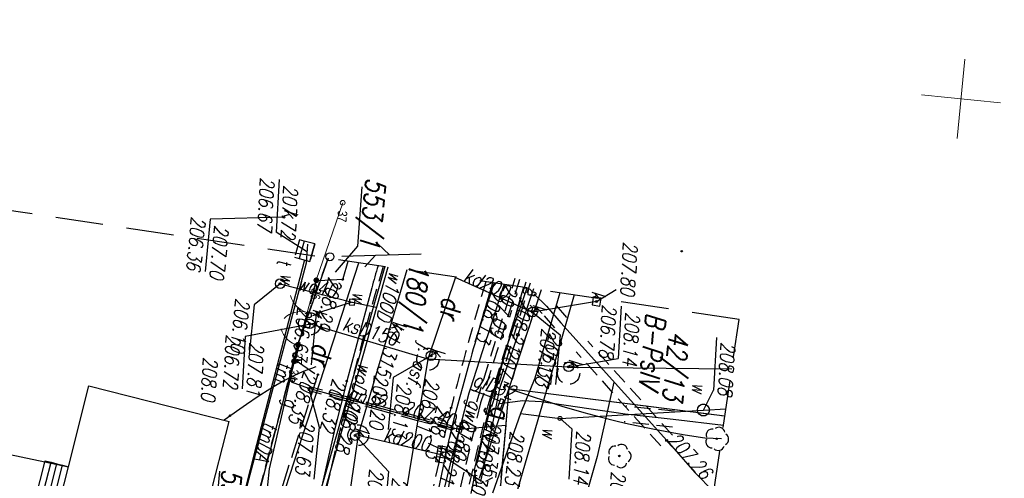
# Model space of a CAD drawing. Extents: x -110 to 11927435, y -6590197 to 5675023.
# Tile 31 of 71: x 11598528 to 11598590, y -1437207 to -1437178. Entities that reach past the tile are written whole.
import ezdxf
from ezdxf.enums import TextEntityAlignment as Align

# ---------------------------------------------------------------- set-up
doc = ezdxf.new("R2010")
doc.units = 0
doc.header["$PDMODE"] = 33
doc.header["$PDSIZE"] = 0.3
for name, pattern in [('1', [0]), ('BGT', [0]), ('BPB', [1.5, 1, -0.5]), ('KOC', [2, 1.5, -0.5]), ('KOJ', [0]), ('KOU', [1.5, 1, -0.5]), ('UBE', [1.5, 1, -0.5]), ('UBG', [1.5, 1, -0.5]), ('UOK', [1.5, 1, -0.5]), ('UOT', [1.5, 1, -0.5]), ('UOW', [1.5, 1, -0.5]), ('UPE', [0]), ('UPG', [0]), ('UPK', [0]), ('UPT', [0]), ('UPW', [0]), ('WRC', [0])]:
    doc.linetypes.add(name, pattern=pattern)
doc.layers.get('0').update_dxf_attribs({"color": 250, "linetype": 'CONTINUOUS', "lineweight": 100})
doc.layers.add('_0', color=7, linetype='CONTINUOUS')
doc.layers.add('KTOK', color=7, linetype='CONTINUOUS', lineweight=20, true_color=0x0a0909)
doc.layers.add('PARSI', color=7, linetype='CONTINUOUS', lineweight=20, true_color=0x0a0909)
for name, color, linetype, lineweight, plot in [('PP$$O', 209, 'CONTINUOUS', 13, False), ('PPZAO', 51, 'CONTINUOUS', 13, False), ('PPZAP', 51, 'CONTINUOUS', 13, False)]:
    doc.layers.add(name, color=color, linetype=linetype, lineweight=lineweight, plot=plot)
doc.styles.add('K1_ACAD', font='romans.shx', dxfattribs={"width": 0.8, "oblique": 12})
doc.styles.add('OPIS_PIK', font='txt', dxfattribs={"width": 0.8, "height": 1.2})
doc.styles.get("Standard").update_dxf_attribs({"font": 'Simplex.SHX', "width": 0.75})
doc.linetypes.add('BGS', pattern='A,3.75,[45,msgB.shx,S=0.625,R=0,X=0,Y=0],3.75', length=7.5)

# ---------------------------------------------------------------- blocks, each defined once
blk = doc.blocks.new('other_WSU')
at = {"linetype": 'Continuous'}
blk.add_circle((0, 0), 0.045, dxfattribs=at)
blk = doc.blocks.new('other_WSP')
at = {"linetype": 'Continuous'}
blk.add_circle((0, 0), 0.045, dxfattribs=at)
blk = doc.blocks.new('ARM')
at = {"linetype": 'Continuous'}
blk.add_circle((0, 0), 0.125, dxfattribs=at)
blk = doc.blocks.new('other_LAT')
at = {"linetype": 'Continuous'}
for p, q in [((0, 0.75), (0, 1.25)), ((-1.25, 0), (-0.75, 0)), ((0.75, 0), (1.25, 0)), ((0, -0.75), (0, -1.25))]:
    blk.add_line(p, q, dxfattribs=at)
blk = doc.blocks.new('other_UGE')
at = {"linetype": 'Continuous'}
blk.add_circle((0, 0), 0.0625, dxfattribs=at)
blk = doc.blocks.new('other_ZAS')
at = {"linetype": 'Continuous'}
for p, q in [((0.175, 0.175), (-0.175, 0.175)), ((-0.175, 0.175), (-0.175, -0.175)), ((0.175, -0.175), (0.175, 0.175)), ((-0.175, -0.175), (0.175, -0.175))]:
    blk.add_line(p, q, dxfattribs=at)
blk = doc.blocks.new('other_UGG')
at = {"linetype": 'Continuous'}
blk.add_circle((0, 0), 0.0625, dxfattribs=at)
blk = doc.blocks.new('other_UGW')
at = {"linetype": 'Continuous'}
blk.add_circle((0, 0), 0.0625, dxfattribs=at)
blk = doc.blocks.new('other_WLZ')
at = {"linetype": 'Continuous'}
blk.add_circle((0, 0), 0.3, dxfattribs=at)
blk = doc.blocks.new('other_WLM')
at = {"linetype": 'Continuous'}
for p, q in [((0.25, 0.25), (-0.25, 0.25)), ((-0.25, 0.25), (-0.25, -0.25)), ((0.25, -0.25), (0.25, 0.25)), ((-0.25, -0.25), (0.25, -0.25))]:
    blk.add_line(p, q, dxfattribs=at)
blk = doc.blocks.new('other_KRA')
at = {"linetype": 'Continuous'}
for p, q in [((-0.525, -0.25), (-0.525, 0.25)), ((-0.525, 0.25), (0.525, 0.25)), ((-0.175, -0.25), (-0.175, 0.25)), ((0.175, -0.25), (0.175, 0.25)), ((0.525, 0.25), (0.525, -0.25)), ((0.525, -0.25), (-0.525, -0.25))]:
    blk.add_line(p, q, dxfattribs=at)
blk = doc.blocks.new('other_UGK')
at = {"linetype": 'Continuous'}
blk.add_circle((0, 0), 0.0625, dxfattribs=at)
blk = doc.blocks.new('other_SLS')
at = {"linetype": 'Continuous'}
blk.add_circle((0, 0), 0.25, dxfattribs=at)
blk = doc.blocks.new('other_UKW')
at = {"linetype": 'Continuous'}
blk.add_circle((0, 0), 0.375, dxfattribs=at)
blk = doc.blocks.new('other_DLI')
at = {"linetype": 'Continuous'}
blk.add_circle((0, 0), 0.045, dxfattribs=at)
for centre, start, end in [((0, 0.375), 30.14012, 149.85988), ((-0.357, 0.116), 102.14447, 221.86002), ((0.357, 0.116), 318.13998, 77.85553), ((-0.22, -0.303), 174.14818, 293.85423), ((0.22, -0.303), 246.14577, 5.85182)]:
    blk.add_arc(centre, 0.375, start, end, dxfattribs=at)
blk = doc.blocks.new('other_PLT')
at = {"linetype": 'Continuous'}
for p, q in [((3.75, 0), (3.0429, 0.7071)), ((0.75, 0), (5.75, 0)), ((2.875, 0), (2.1679, -0.7071))]:
    blk.add_line(p, q, dxfattribs=at)
blk = doc.blocks.new('mzsk01')
at = {"layer": 'PARSI'}
for p, q in [((0, -5), (0, 5)), ((5, 0), (-5, 0))]:
    blk.add_line(p, q, dxfattribs=at)
blk = doc.blocks.new('PIK_ZA')
at = {"layer": 'PPZAP'}
blk.add_point((0, 0), dxfattribs=at)
at = {"layer": 'PP$$O', "oblique": 15, "width": 0.8, "flags": 1}
blk.add_attdef('KOD', (1, -1.3), '', height=0.5, dxfattribs=at)
at = {"layer": 'PPZAO', "color": 0, "style": 'OPIS_PIK', "width": 0.8}
blk.add_attdef('NR_PKT', (1, -0.5), '', height=1.2, dxfattribs=at)
blk = doc.blocks.new('bgs')
at = {"layer": 'KTOK', "const_width": 0.35}
blk.add_lwpolyline([(-0.175, 0, 1), (0.175, 0, 1)], format="xyb", close=True, dxfattribs=at)
blk = doc.blocks.new('BGB')
at = {"layer": 'KTOK', "color": 0, "linetype": 'ByBlock', "lineweight": -2}
for centre, start, end in [((0, 3), 210, 270), ((0, -3), 90, 150)]:
    blk.add_arc(centre, 3, start, end, dxfattribs=at)
blk = doc.blocks.new('mdcp Łuszczanowiece')
at = {"layer": '_0', "linetype": 'UPK'}
for p, q in [((6591169.222, 5674977.004), (6591168.325, 5674987.304)), ((6591164.934, 5674978.412), (6591165.98, 5674974.47)), ((6591169.222, 5674977.004), (6591169.584, 5674968.2)), ((6591164.268, 5674969.433), (6591169.584, 5674968.2)), ((6591169.584, 5674968.2), (6591168.085, 5674960.575)), ((6591169.584, 5674968.2), (6591185.933, 5674967.117))]:
    blk.add_line(p, q, dxfattribs=at)
at = {"layer": '_0', "linetype": 'UPW'}
for p, q in [((6591171.077, 5674985.77), (6591170.873, 5674987.18)), ((6591172.482, 5674976.84), (6591171.077, 5674985.77)), ((6591164.652, 5674976.975), (6591167.637, 5674976.428)), ((6591167.637, 5674976.428), (6591180.874, 5674973.897)), ((6591172.409, 5674974.343), (6591172.482, 5674976.84)), ((6591164.606, 5674976.065), (6591166.745, 5674975.659)), ((6591166.745, 5674975.659), (6591170.113, 5674975.018)), ((6591170.113, 5674975.018), (6591172.409, 5674974.343)), ((6591172.409, 5674974.343), (6591177.585, 5674973.077)), ((6591164.049, 5674965.124), (6591178.815, 5674962.482)), ((6591164.039, 5674964.926), (6591170.291, 5674963.803)), ((6591166.47, 5674963.1), (6591166.64, 5674964.65)), ((6591173.585, 5674963.196), (6591170.291, 5674963.803)), ((6591165.75, 5674958.48), (6591166.47, 5674963.1)), ((6591188.91, 5674960.34), (6591173.585, 5674963.196)), ((6591177.701, 5674938.803), (6591178.514, 5674946.331))]:
    blk.add_line(p, q, dxfattribs=at)
at = {"layer": '_0'}
for p, q in [((6591170.92, 5674973.45), (6591171.307, 5674987.159)), ((6591164.544, 5674974.863), (6591170.92, 5674973.45)), ((6591170.92, 5674973.45), (6591187.62, 5674973.63)), ((6591170.92, 5674973.45), (6591176.74, 5674972.15)), ((6591183.94, 5674958.88), (6591163.956, 5674963.291)), ((6591163.856, 5674961.325), (6591169.33, 5674959.99)), ((6591169.33, 5674959.99), (6591177.42, 5674958.93)), ((6591169.33, 5674959.99), (6591193.63, 5674956.04)), ((6591177.42, 5674958.93), (6591183.94, 5674958.88))]:
    blk.add_line(p, q, dxfattribs=at)
at = {"layer": '_0', "linetype": 'KOU'}
for p, q in [((6591170.92, 5674973.45), (6591171.307, 5674987.159)), ((6591164.544, 5674974.863), (6591170.92, 5674973.45)), ((6591170.92, 5674973.45), (6591187.62, 5674973.63)), ((6591175.89, 5674969.52), (6591172.49, 5674969.95)), ((6591169.33, 5674959.99), (6591163.856, 5674961.325)), ((6591193.63, 5674956.04), (6591169.33, 5674959.99))]:
    blk.add_line(p, q, dxfattribs=at)
at = {"layer": '_0', "linetype": 'UPG'}
for p, q in [((6591171.835, 5674983.94), (6591171.907, 5674987.13)), ((6591171.802, 5674980.886), (6591171.835, 5674983.94)), ((6591171.525, 5674975.559), (6591171.802, 5674980.886)), ((6591171.574, 5674974.4), (6591171.525, 5674975.559)), ((6591164.266, 5674969.384), (6591165.98, 5674974.47)), ((6591171.924, 5674972.953), (6591171.574, 5674974.4)), ((6591171.66, 5674973.204), (6591171.612, 5674972.989)), ((6591172.217, 5674973.079), (6591171.66, 5674973.204)), ((6591171.549, 5674972.367), (6591171.773, 5674972.953)), ((6591171.612, 5674972.989), (6591172.168, 5674972.863)), ((6591172.168, 5674972.863), (6591172.217, 5674973.079)), ((6591164.424, 5674972.499), (6591164.508, 5674972.481)), ((6591164.424, 5674972.499), (6591164.508, 5674972.481)), ((6591164.508, 5674972.481), (6591167.611, 5674971.811)), ((6591171.205, 5674971.021), (6591171.549, 5674972.367)), ((6591167.611, 5674971.811), (6591168.113, 5674971.703)), ((6591168.113, 5674971.703), (6591171.205, 5674971.021)), ((6591171.205, 5674971.021), (6591171.449, 5674970.979)), ((6591171.449, 5674970.979), (6591173.76, 5674970.6)), ((6591173.76, 5674970.2), (6591172.15, 5674960.92)), ((6591173.76, 5674970.6), (6591173.76, 5674970.2)), ((6591179.05, 5674970.14), (6591173.76, 5674970.6)), ((6591173.76, 5674970.6), (6591175.2, 5674970.351)), ((6591175.2, 5674970.351), (6591180.08, 5674969.65)), ((6591174.77, 5674964.3), (6591175.46, 5674969.61)), ((6591164.11, 5674966.333), (6591174.77, 5674964.3)), ((6591174.77, 5674964.3), (6591190.18, 5674963.49)), ((6591172.15, 5674960.92), (6591171.86, 5674959.79)), ((6591171.86, 5674959.79), (6591171.71, 5674959.86))]:
    blk.add_line(p, q, dxfattribs=at)
at = {"layer": '_0', "linetype": 'WRC'}
for p, q in [((6591172.808, 5674986.035), (6591172.748, 5674987.089)), ((6591172.732, 5674984.786), (6591172.808, 5674986.035)), ((6591172.683, 5674984.062), (6591172.732, 5674984.786)), ((6591172.559, 5674982.615), (6591172.683, 5674984.062)), ((6591172.398, 5674981.171), (6591172.559, 5674982.615)), ((6591172.314, 5674980.53), (6591172.398, 5674981.171)), ((6591172.126, 5674979.252), (6591172.314, 5674980.53)), ((6591171.966, 5674978.296), (6591172.126, 5674979.252)), ((6591171.697, 5674976.868), (6591171.966, 5674978.296)), ((6591171.548, 5674976.157), (6591171.697, 5674976.868)), ((6591171.309, 5674975.095), (6591171.548, 5674976.157)), ((6591170.923, 5674973.452), (6591171.309, 5674975.095)), ((6591170.749, 5674961.223), (6591170.863, 5674960.966)), ((6591170.863, 5674960.966), (6591171.114, 5674960.461)), ((6591171.114, 5674960.461), (6591171.431, 5674959.904)), ((6591171.431, 5674959.904), (6591171.661, 5674959.539)), ((6591171.661, 5674959.539), (6591171.821, 5674959.299)), ((6591171.821, 5674959.299), (6591172.156, 5674958.825)), ((6591172.156, 5674958.825), (6591172.418, 5674958.474)), ((6591172.418, 5674958.474), (6591172.963, 5674957.786)), ((6591172.963, 5674957.786), (6591173.526, 5674957.113)), ((6591173.526, 5674957.113), (6591174.652, 5674955.804))]:
    blk.add_line(p, q, dxfattribs=at)
at = {"layer": '_0', "linetype": 'UPE'}
for p, q in [((6591175.037, 5674985.625), (6591176.149, 5674986.924)), ((6591173.218, 5674983.657), (6591175.037, 5674985.625)), ((6591167.839, 5674977.777), (6591173.218, 5674983.657)), ((6591169.87, 5674979.98), (6591174.64, 5674979.41)), ((6591174.64, 5674979.41), (6591180.09, 5674978.38)), ((6591166.479, 5674976.299), (6591167.839, 5674977.777)), ((6591165.52, 5674975.298), (6591166.479, 5674976.299)), ((6591164.835, 5674974.439), (6591165.52, 5674975.298)), ((6591168.251, 5674973.083), (6591164.5, 5674973.984)), ((6591171.517, 5674972.451), (6591168.251, 5674973.083)), ((6591176.223, 5674971.799), (6591171.517, 5674972.451)), ((6591177.275, 5674972.037), (6591176.223, 5674971.799))]:
    blk.add_line(p, q, dxfattribs=at)
at = {"layer": '_0', "linetype": 'Continuous'}
for p, q in [((6591166.447, 5674986.142), (6591169.766, 5674986.281)), ((6591171.077, 5674985.77), (6591169.766, 5674986.281)), ((6591165.082, 5674979.982), (6591168.369, 5674980.119)), ((6591169.222, 5674977.004), (6591168.369, 5674980.119)), ((6591164.934, 5674978.412), (6591164.063, 5674979.564)), ((6591172.482, 5674976.84), (6591173.05, 5674977.641)), ((6591173.05, 5674977.641), (6591176.239, 5674977.774)), ((6591165.98, 5674974.47), (6591167.232, 5674976.34)), ((6591167.232, 5674976.34), (6591170.391, 5674976.34)), ((6591173.76, 5674970.6), (6591173.232, 5674973.49)), ((6591173.232, 5674973.49), (6591176.554, 5674973.49)), ((6591175.46, 5674969.61), (6591176.892, 5674972.31)), ((6591169.34, 5674968.37), (6591170.937, 5674966.131)), ((6591174.81, 5674964.11), (6591176.862, 5674966.42)), ((6591176.862, 5674966.42), (6591180.184, 5674966.42)), ((6591170.937, 5674966.131), (6591174.227, 5674966.131)), ((6591166.47, 5674963.1), (6591167.392, 5674960.92)), ((6591172.15, 5674960.92), (6591174.506, 5674961.795)), ((6591174.506, 5674961.795), (6591177.796, 5674961.795)), ((6591167.392, 5674960.92), (6591170.649, 5674960.92)), ((6591168.044, 5674960.851), (6591169.274, 5674956.606)), ((6591163.562, 5674959.941), (6591162.538, 5674957.92)), ((6591161.56, 5674958.3), (6591162.132, 5674953.71)), ((6591165.75, 5674958.48), (6591167.232, 5674956.98)), ((6591159.218, 5674957.781), (6591162.538, 5674957.92)), ((6591167.232, 5674956.98), (6591170.358, 5674956.98)), ((6591169.274, 5674956.606), (6591172.561, 5674956.744)), ((6591162.132, 5674953.71), (6591165.454, 5674953.71))]:
    blk.add_line(p, q, dxfattribs=at)
at = {"layer": '_0', "linetype": 'UBE'}
for p, q in [((6591172.849, 5674983.995), (6591167.47, 5674978.115)), ((6591173.587, 5674983.32), (6591168.208, 5674977.44)), ((6591166.118, 5674976.645), (6591165.159, 5674975.644)), ((6591166.84, 5674975.953), (6591165.881, 5674974.952)), ((6591172.11, 5674972.26), (6591164.13, 5674973.88)), ((6591172.151, 5674972.5), (6591164.171, 5674974.15)), ((6591171.949, 5674971.52), (6591163.969, 5674973.17)), ((6591164.02, 5674973.45), (6591171.99, 5674971.77)), ((6591181.62, 5674970.95), (6591172.11, 5674972.26)), ((6591171.99, 5674971.77), (6591181.59, 5674970.42))]:
    blk.add_line(p, q, dxfattribs=at)
at = {"layer": '_0', "linetype": 'UBG'}
for p, q in [((6591171.335, 5674983.945), (6591171.302, 5674980.891)), ((6591172.335, 5674983.935), (6591172.302, 5674980.88)), ((6591173.637, 5674970.221), (6591173.234, 5674967.901)), ((6591173.883, 5674970.179), (6591173.481, 5674967.859)), ((6591173.234, 5674967.901), (6591172.832, 5674965.581)), ((6591173.481, 5674967.859), (6591173.078, 5674965.539)), ((6591172.832, 5674965.581), (6591172.429, 5674963.261)), ((6591173.078, 5674965.539), (6591172.676, 5674963.219)), ((6591172.429, 5674963.261), (6591172.027, 5674960.941)), ((6591172.676, 5674963.219), (6591172.273, 5674960.899))]:
    blk.add_line(p, q, dxfattribs=at)
at = {"layer": '_0', "linetype": 'BGT'}
for p, q in [((6591164.52, 5674974.393), (6591167.493, 5674973.689)), ((6591167.493, 5674973.689), (6591170.977, 5674972.863)), ((6591170.977, 5674972.863), (6591173.953, 5674972.557)), ((6591173.953, 5674972.557), (6591176.929, 5674972.251))]:
    blk.add_line(p, q, dxfattribs=at)
at = {"layer": '_0', "linetype": 'KOC'}
for p, q in [((6591164.488, 5674973.75), (6591165.14, 5674973.63)), ((6591170.08, 5674972.78), (6591174.26, 5674972.08)), ((6591174.26, 5674972.08), (6591181.06, 5674971.35)), ((6591165.04, 5674962.39), (6591163.92, 5674962.595)), ((6591165.04, 5674962.39), (6591165.11, 5674962.38)), ((6591165.11, 5674962.38), (6591165.36, 5674960.73)), ((6591170.44, 5674959.88), (6591171.27, 5674961.4)), ((6591171.21, 5674961.4), (6591180.85, 5674959.34)), ((6591165.36, 5674960.73), (6591170.44, 5674959.88))]:
    blk.add_line(p, q, dxfattribs=at)
at = {"layer": '_0', "linetype": 'KOJ'}
for p, q in [((6591165.18, 5674973.62), (6591165.14, 5674973.63)), ((6591170.08, 5674972.78), (6591165.18, 5674973.62)), ((6591164.392, 5674971.874), (6591168.221, 5674971.04)), ((6591165.45, 5674964.24), (6591171.45, 5674963.25)), ((6591171.45, 5674963.25), (6591174.49, 5674962.79)), ((6591174.49, 5674962.79), (6591187.65, 5674961.16))]:
    blk.add_line(p, q, dxfattribs=at)
at = {"layer": '_0', "linetype": 'UOT'}
for p, q in [((6591163.049, 5674960.404), (6591162.932, 5674959.714)), ((6591163.049, 5674960.404), (6591164.171, 5674960.214)), ((6591164.054, 5674959.523), (6591164.171, 5674960.214)), ((6591162.932, 5674959.714), (6591162.881, 5674959.417)), ((6591164.003, 5674959.227), (6591164.054, 5674959.523)), ((6591162.881, 5674959.417), (6591164.003, 5674959.227))]:
    blk.add_line(p, q, dxfattribs=at)
at = {"layer": '_0', "linetype": 'UPT'}
for p, q in [((6591163.049, 5674960.404), (6591162.932, 5674959.714)), ((6591164.171, 5674960.214), (6591163.049, 5674960.404)), ((6591164.054, 5674959.523), (6591164.171, 5674960.214)), ((6591162.932, 5674959.714), (6591164.054, 5674959.523)), ((6591164.279, 5674960.011), (6591163.1, 5674959.962)), ((6591164.109, 5674959.851), (6591176.564, 5674957.902)), ((6591184.487, 5674956.681), (6591164.279, 5674960.011)), ((6591176.564, 5674957.902), (6591184.396, 5674956.675))]:
    blk.add_line(p, q, dxfattribs=at)
at = {"layer": '_0', "linetype": '1'}
for p, q in [((6591173.323, 5674947.128), (6591174.701, 5674956.122)), ((6591186.861, 5674954.258), (6591174.701, 5674956.122)), ((6591178.514, 5674946.331), (6591173.323, 5674947.128)), ((6591178.4, 5674945.59), (6591178.457, 5674945.961)), ((6591178.457, 5674945.961), (6591178.514, 5674946.331)), ((6591180.978, 5674945.573), (6591178.457, 5674945.961)), ((6591181.034, 5674945.944), (6591178.514, 5674946.331)), ((6591178.343, 5674945.219), (6591178.4, 5674945.59)), ((6591180.92, 5674945.203), (6591178.4, 5674945.59)), ((6591178.286, 5674944.85), (6591178.343, 5674945.219)), ((6591180.807, 5674944.462), (6591178.286, 5674944.85)), ((6591180.864, 5674944.832), (6591178.343, 5674945.219))]:
    blk.add_line(p, q, dxfattribs=at)
at = {"layer": '_0', "linetype": 'BPB', "ltscale": 3}
blk.add_lwpolyline([(6591165.185, 5674987.457), (6591158.691, 5674859.807), (6591109.553, 5674863.045), (6591110.755, 5674725.53), (6591237.72, 5674719.424), (6591252.958, 5674983.187)], close=True, dxfattribs=at)
at = {"layer": '_0', "flags": 128}
for points in [[(6591159.173, 5674963.008), (6591162.918, 5674963.091), (6591164.681, 5674961.863)], [(6591177.879, 5674955.823), (6591182.726, 5674955.867), (6591184.224, 5674957.96)]]:
    blk.add_lwpolyline(points, dxfattribs=at)
at = {"layer": '_0', "color": 7, "linetype": 'BGS', "lineweight": 20, "flags": 128}
for points in [[(6591165.311, 5674960.725), (6591160.295, 5674961.904)], [(6591186.841, 5674954.266), (6591186.983, 5674957.089), (6591170.534, 5674959.82)]]:
    blk.add_lwpolyline(points, dxfattribs=at)
at = {"layer": '_0', "color": 7, "linetype": 'BGS', "lineweight": 20}
for points in [[(6591169.469, 5674959.978), (6591165.311, 5674960.725)], [(6591170.534, 5674959.82), (6591169.469, 5674959.978)]]:
    blk.add_lwpolyline(points, dxfattribs=at)
at = {"layer": '_0', "linetype": 'UOW'}
blk.add_circle((6591171.077, 5674985.77), 0.375, dxfattribs=at)
at = {"layer": '_0', "linetype": 'UOK'}
for centre, radius in [((6591169.599, 5674977.1), 0.7), ((6591169.584, 5674968.2), 0.7), ((6591174.77, 5674964.3), 0.65), ((6591168.085, 5674960.575), 0.7)]:
    blk.add_circle(centre, radius, dxfattribs=at)
at = {"layer": '_0', "linetype": 'BGT'}
for centre in [(6591167.493, 5674973.689), (6591173.953, 5674972.557)]:
    blk.add_circle(centre, 0.085, dxfattribs=at)
at = {"layer": '_0', "linetype": 'KOU'}
for centre, radius, start, end in [((6591198.084, 5675142.411), 174.35, 258.8491, 261.55867), ((6591186.651, 5675054.814), 85.97, 262.80918, 268.58614), ((6591204.685, 5675181.964), 220.91, 259.39627, 263.60261)]:
    blk.add_arc(centre, radius, start, end, dxfattribs=at)
at = {"layer": '_0', "linetype": 'KOJ'}
for centre, radius, start, end in [((6591252.275, 5675427.484), 464.1, 259.08382, 259.74349), ((6591185.75, 5675054.667), 85.4, 259.12625, 266.79787), ((6591213.789, 5675229.806), 269.93, 259.37454, 259.68378)]:
    blk.add_arc(centre, radius, start, end, dxfattribs=at)
at = {"layer": '_0', "color": 0, "linetype": 'ByBlock', "lineweight": -2}
blk.add_arc((6591168.021, 5674960.212, 208.205), 1.5, 291.56133, 351.56133, dxfattribs=at)
at = {"layer": '_0', "color": 253, "xscale": 0.5, "yscale": 0.5, "zscale": 0.5}
blk.add_blockref('mzsk01', (6591150, 5675000), dxfattribs=at)
at = {"layer": '_0'}
for name, p, rotation in [('other_DLI', (6591172.797, 5674986.783), 2.39164902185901), ('other_UKW', (6591171.077, 5674985.77), 2.39167634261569), ('other_UGE', (6591173.218, 5674983.657), 2.391485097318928), ('other_DLI', (6591174.469, 5674980.787), 2.391293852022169), ('other_WLM', (6591164.934, 5674978.412), 357.9779145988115), ('ARM', (6591172.482, 5674976.84), 2.39123921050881), ('ARM', (6591164.835, 5674974.439), 2.39162170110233), ('other_LAT', (6591177.28, 5674971.96), 33.88999528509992), ('other_ZAS', (6591173.76, 5674970.6), 355.0099999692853), ('other_KRA', (6591175.46, 5674969.61), 356.1200000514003), ('other_ZAS', (6591166.47, 5674963.1), 269.9999974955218), ('other_WSP', (6591174.325, 5674956.15), 2.391157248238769)]:
    blk.add_blockref(name, p, dxfattribs=dict(at, rotation=rotation))
at = {"layer": '_0', "color": 253}
for name, p, rotation in [('other_DLI', (6591172.797, 5674986.783), 2.39164902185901), ('other_UKW', (6591171.077, 5674985.77), 2.39167634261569), ('other_UGE', (6591173.218, 5674983.657), 2.391485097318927), ('other_WSP', (6591161.257, 5674983.446), 2.392058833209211), ('other_DLI', (6591174.469, 5674980.787), 2.391293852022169), ('other_WLM', (6591164.934, 5674978.412), 357.9779145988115), ('ARM', (6591172.482, 5674976.84), 2.391239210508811), ('ARM', (6591164.835, 5674974.439), 2.39162170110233), ('other_LAT', (6591177.28, 5674971.96), 33.88999528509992), ('other_ZAS', (6591173.76, 5674970.6), 355.0099999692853), ('other_KRA', (6591175.46, 5674969.61), 356.1200000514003), ('other_PLT', (6591163.755, 5674961.433), 97.43578037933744), ('other_ZAS', (6591166.47, 5674963.1), 269.9999974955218), ('other_WSP', (6591174.325, 5674956.15), 2.391157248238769)]:
    blk.add_blockref(name, p, dxfattribs=dict(at, rotation=rotation))
at = {"layer": '_0'}
for name, p in [('other_UGK', (6591164.934, 5674978.412)), ('other_WLZ', (6591169.195, 5674977.065)), ('other_UGK', (6591169.195, 5674977.065)), ('other_WLZ', (6591165.98, 5674974.47)), ('other_UGK', (6591165.98, 5674974.47)), ('other_WSU', (6591165.18, 5674973.62)), ('other_UGE', (6591168.251, 5674973.083)), ('other_WSU', (6591170.08, 5674972.78)), ('other_WSU', (6591174.26, 5674972.08)), ('other_WSU', (6591164.76, 5674971.71)), ('other_UGG', (6591173.76, 5674970.6)), ('other_UGG', (6591173.76, 5674970.6)), ('other_UGW', (6591173.76, 5674970.2)), ('other_WSU', (6591173.85, 5674970.1)), ('other_WSU', (6591172.49, 5674969.95)), ('other_UGK', (6591175.46, 5674969.61)), ('other_WLZ', (6591169.34, 5674968.37)), ('other_UGK', (6591169.34, 5674968.37)), ('other_WLZ', (6591174.81, 5674964.11)), ('other_UGK', (6591174.81, 5674964.11)), ('other_WSU', (6591171.45, 5674963.25)), ('other_WSU', (6591172.51, 5674963.41)), ('other_WSU', (6591165.11, 5674962.38)), ('other_SLS', (6591163.755, 5674961.433)), ('other_WSU', (6591171.21, 5674961.4)), ('other_WLZ', (6591168.085, 5674960.575)), ('other_UGW', (6591172.15, 5674960.92)), ('other_UGK', (6591168.085, 5674960.575)), ('ARM', (6591171.71, 5674959.86)), ('other_UGK', (6591161.56, 5674958.3)), ('other_WLZ', (6591165.75, 5674958.48)), ('other_UGE', (6591165.75, 5674958.48))]:
    blk.add_blockref(name, p, dxfattribs=at)
at = {"layer": '_0', "color": 253}
for name, p in [('other_UGK', (6591164.934, 5674978.412)), ('other_WLZ', (6591169.195, 5674977.065)), ('other_UGK', (6591169.195, 5674977.065)), ('other_WLZ', (6591165.98, 5674974.47)), ('other_UGK', (6591165.98, 5674974.47)), ('other_WSU', (6591165.18, 5674973.62)), ('other_UGE', (6591168.251, 5674973.083)), ('other_WSU', (6591170.08, 5674972.78)), ('other_WSU', (6591174.26, 5674972.08)), ('other_WSU', (6591164.76, 5674971.71)), ('other_UGG', (6591173.76, 5674970.6)), ('other_UGG', (6591173.76, 5674970.6)), ('other_UGW', (6591173.76, 5674970.2)), ('other_WSU', (6591173.85, 5674970.1)), ('other_WSU', (6591172.49, 5674969.95)), ('other_UGK', (6591175.46, 5674969.61)), ('other_WLZ', (6591169.34, 5674968.37)), ('other_UGK', (6591169.34, 5674968.37)), ('other_WLZ', (6591174.81, 5674964.11)), ('other_UGK', (6591174.81, 5674964.11)), ('other_WSU', (6591171.45, 5674963.25)), ('other_WSU', (6591172.51, 5674963.41)), ('other_WSU', (6591165.11, 5674962.38)), ('other_SLS', (6591163.755, 5674961.433)), ('other_WSU', (6591171.21, 5674961.4)), ('other_WLZ', (6591168.085, 5674960.575)), ('other_UGW', (6591172.15, 5674960.92)), ('other_UGK', (6591168.085, 5674960.575)), ('ARM', (6591171.71, 5674959.86)), ('other_UGK', (6591161.56, 5674958.3)), ('other_WLZ', (6591165.75, 5674958.48)), ('other_UGE', (6591165.75, 5674958.48))]:
    blk.add_blockref(name, p, dxfattribs=at)
at = {"layer": '_0', "xscale": 0.5, "yscale": 0.5, "zscale": 0.5}
for p, values in [((6591160.295, 5674961.904, 208.136), {'NR_PKT': '37'}), ((6591165.311, 5674960.725, 208.186), {'NR_PKT': '36'}), ((6591169.469, 5674959.978, 208.205), {'NR_PKT': '35'}), ((6591170.534, 5674959.82, 208.195), {'NR_PKT': '34'})]:
    blk.add_blockref('PIK_ZA', p, dxfattribs=at).add_auto_attribs(values)
at = {"layer": '_0', "color": 7, "linetype": 'BGS', "lineweight": 20, "xscale": 0.5, "yscale": 0.5, "zscale": 0.5}
for p in [(6591165.311, 5674960.725), (6591169.469, 5674959.978), (6591169.469, 5674959.978), (6591170.534, 5674959.82)]:
    blk.add_blockref('bgs', p, dxfattribs=at)
at = {"layer": '_0', "color": 7, "linetype": 'BGS', "lineweight": 20, "xscale": 0.5, "yscale": 0.5, "zscale": 0.5, "rotation": 79.81524741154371}
blk.add_blockref('BGB', (6591167.39, 5674960.351), dxfattribs=at)
at = {"layer": '_0', "style": 'K1_ACAD', "oblique": 12, "width": 0.8}
for s, rotation, p in [('208.08', 2.39176, (6591170.075, 5674986.594)), ('207.80', 2.39179, (6591164.385, 5674979.864)), ('207.40', 80.15674, (6591173.76, 5674970.2))]:
    blk.add_text(s, height=0.9, rotation=rotation, dxfattribs=at).set_placement(p, align=Align.RIGHT)
for s, height, rotation, p in [('207.26', 0.9, 47.49904, (6591173.218, 5674983.657)), ('w', 0.9, 2.3917, (6591169.415, 5674984.932)), ('208.2', 0.9, 2.39124, (6591175.459, 5674980.38)), ('208.14', 0.9, 2.39127, (6591173.118, 5674977.944)), ('206.33', 0.9, 348.72758, (6591167.161, 5674975.684)), ('w', 0.9, 2.39118, (6591173.137, 5674975.82)), ('208.21', 0.9, 350.22, (6591165.18, 5674973.62)), ('207.5', 0.9, 349.04812, (6591168.251, 5674973.083)), ('207.09', 0.9, 347.81927, (6591164.346, 5674972.589)), ('glD32', 0.9, 75.6592, (6591170.938, 5674971.091)), ('g', 1.25, 2.39118, (6591172.08, 5674972.467)), ('kd200', 0.9, 71.37, (6591164.43, 5674969.88)), ('208.13', 0.9, 349.33, (6591164.76, 5674971.71)), ('eN', 0.9, 352.11208, (6591172.947, 5674972.253)), ('208.30', 0.9, 353.87, (6591174.26, 5674972.08)), ('gwD180', 0.9, 347.76008, (6591171.822, 5674971.091)), ('208.21', 0.9, 353.01, (6591173.85, 5674970.1)), ('206.21', 0.9, 356.21236, (6591170.757, 5674968.18)), ('kd200', 0.9, 82.60001, (6591174.97, 5674965.85)), ('kd 315', 0.9, 349.2, (6591167.42, 5674965.7)), ('w100D', 0.9, 349.80424, (6591164.246, 5674965.286)), ('ksD150', 0.9, 78.87674, (6591168.276, 5674962.603)), ('gn32', 0.9, 80.15999, (6591172.57, 5674963.34)), ('woD110', 0.9, 349.56638, (6591170.188, 5674963.933)), ('208.28', 0.9, 352.09, (6591172.51, 5674963.41)), ('wo40', 0.9, 83.15, (6591166.04, 5674959.51)), ('tm', 0.9, 355.06497, (6591170.601, 5674958.838)), ('tmDA', 0.9, 351.1033, (6591174.453, 5674958.336)), ('208.0', 0.9, 2.39143, (6591170.786, 5674954.118))]:
    blk.add_text(s, height=height, rotation=rotation, dxfattribs=at).set_placement(p)
for s, height, p in [('42/13', 1.25, (6591166.31, 5674984.402)), ('B-PsIV', 1.25, (6591165.306, 5674982.845)), ('208.23', 0.9, (6591173.553, 5674974.69)), ('207.35', 0.9, (6591173.151, 5674973.19)), ('dr', 1.25, (6591165.546, 5674969.959)), ('180/1', 1.25, (6591163.589, 5674967.701)), ('208.28', 0.9, (6591177.183, 5674967.62)), ('208.13', 0.9, (6591171.259, 5674967.331)), ('206.20', 0.9, (6591170.857, 5674965.831)), ('206.87', 0.9, (6591176.781, 5674966.12)), ('553/1', 1.25, (6591158.559, 5674964.48)), ('dr', 1.25, (6591169.234, 5674962.139)), ('206.63', 0.9, (6591167.07, 5674960.62)), ('553/3', 1.25, (6591177.681, 5674957.25)), ('207.70', 0.9, (6591162.453, 5674954.91)), ('206.36', 0.9, (6591162.051, 5674953.41))]:
    blk.add_text(s, height=height, dxfattribs=at).set_placement(p, align=Align.TOP_LEFT)
for s, rotation, p in [('208.14', 2.39151, (6591165.353, 5674981.194)), ('206.78', 2.39151, (6591165.014, 5674979.679)), ('e', 2.39165, (6591164.351, 5674974.603)), ('208.13', 352.79, (6591172.49, 5674969.95)), ('208.32', 351.35, (6591171.45, 5674963.25)), ('208.29', 350.81, (6591165.11, 5674962.38)), ('208.35', 347.94, (6591171.21, 5674961.4)), ('207.72', 2.39176, (6591159.49, 5674958.993)), ('t', 2.39168, (6591164.178, 5674959.047)), ('207.81', 2.39149, (6591169.545, 5674957.819)), ('206.67', 2.39176, (6591159.151, 5674957.478)), ('206.72', 2.39149, (6591169.206, 5674956.303))]:
    blk.add_text(s, height=0.9, rotation=rotation, dxfattribs=at).set_placement(p, align=Align.TOP_LEFT)
for s, p in [('k', (6591164.785, 5674978.078)), ('k', (6591169.195, 5674977.065)), ('k', (6591165.98, 5674974.47)), ('g', (6591173.76, 5674970.6)), ('k', (6591175.46, 5674969.61)), ('k', (6591169.34, 5674968.37)), ('k', (6591167.9, 5674965.783)), ('k', (6591174.81, 5674964.11)), ('w', (6591166.47, 5674963.1)), ('k', (6591167.632, 5674960.708)), ('g', (6591173.473, 5674959.48)), ('k', (6591161.56, 5674958.3)), ('w', (6591165.75, 5674958.48))]:
    blk.add_text(s, height=0.9, dxfattribs=at).set_placement(p, align=Align.RIGHT)
for s, p in [('207.17', (6591166.91, 5674975.14)), ('207.63', (6591174.184, 5674960.595)), ('206.10', (6591166.91, 5674955.78))]:
    blk.add_text(s, height=0.9, dxfattribs=at).set_placement(p)
blk.add_text('j. asf.', height=0.9, rotation=346.94, dxfattribs=at).set_placement((6591170.04, 5674967.61), align=Align.MIDDLE)

msp = doc.modelspace()

# ---------------------------------------------------------------- block references
at = {"layer": '_0', "linetype": 'ByBlock', "lineweight": 9, "rotation": 264.4213637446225}
msp.add_blockref('mdcp Łuszczanowiece', (6591203.335, 5674426.677), dxfattribs=at)

doc.saveas('drawing.dxf')
